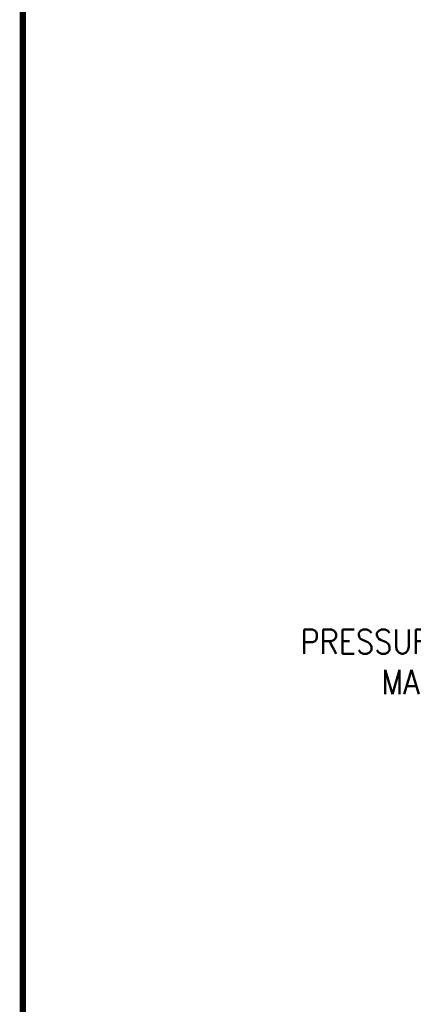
# Model space of a CAD drawing. Header units: inches. Extents: x 1 to 669, y 0 to 417.
# Tile 2 of 204: x 1 to 57, y 156 to 299. Entities that reach past the tile are written whole.
import ezdxf

# ---------------------------------------------------------------- set-up
doc = ezdxf.new("R2010")
doc.units = ezdxf.units.IN
doc.header["$LTSCALE"] = 12
doc.header["$MEASUREMENT"] = 0
doc.layers.add('D', color=2, linetype='CONTINUOUS')
doc.layers.add('X', color=1, linetype='CONTINUOUS')
doc.styles.get("Standard").update_dxf_attribs({"font": 'SIMPLEX.SHX', "width": 0.875})
doc.dimstyles.get("Standard").update_dxf_attribs({"dimscale": 28, "dimtxt": 0.125, "dimasz": 0.125, "dimexe": 0.04375, "dimexo": 0.0625, "dimgap": 0.04375, "dimtad": 0, "dimtih": 1, "dimtoh": 1, "dimdec": 4, "dimzin": 12, "dimdsep": 46, "dimlunit": 5, "dimtxsty": 'Standard', "dimcen": 0, "dimclrd": 256, "dimclre": 256, "dimclrt": 256, "dimadec": 1, "dimazin": 3, "dimtfac": 0.875, "dimtdec": 4, "dimtofl": 0, "dimtmove": 0, "dimatfit": 2, "dimfxl": 1, "dimtolj": 1, "dimtzin": 12, "dimlwd": 13, "dimlwe": 13, "dimarcsym": 0})

msp = doc.modelspace()

# ---------------------------------------------------------------- linework, layer by layer
at = {"layer": 'X', "const_width": 0.924}
msp.add_lwpolyline([(0.97091, 416.31601), (668.17211, 416.31601), (668.17211, 1.1444), (0.97091, 1.1444), (0.97091, 416.31601)], dxfattribs=at)

# ---------------------------------------------------------------- texts
at = {"layer": 'D', "insert": (72.43605, 205.90976), "char_height": 3.5, "attachment_point": 6}
msp.add_mtext('\\A1;PRESSURETROL \\PMANIFOLD', dxfattribs=at)

# ---------------------------------------------------------------- leaders
at = {"layer": 'D', "annotation_type": 0, "has_hookline": 1, "hookline_direction": 1, "text_width": 34.41667}
msp.add_leader([(105.6483, 236.10757), (77.78102, 205.90976), (74.28102, 205.90976)], dimstyle='Standard', override={"dimgap": 0.04375, "dimtad": 0, "dimarcsym": 1}, dxfattribs=at)

doc.saveas('drawing.dxf')
